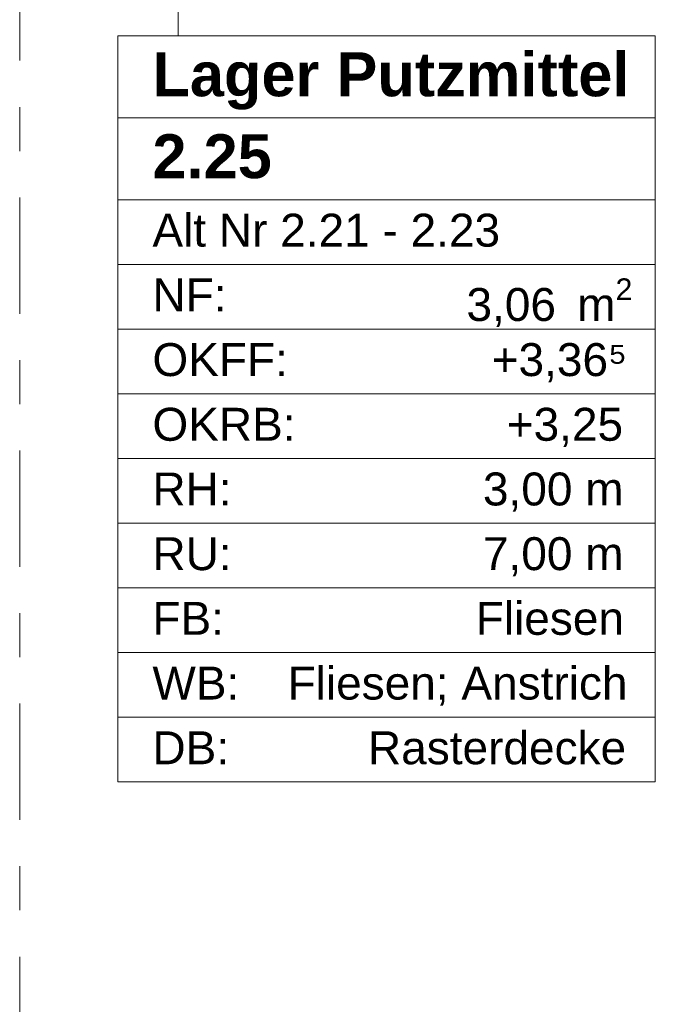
# Model space of a CAD drawing. Header units: metres. Extents: x -3.6 to 84.5, y -11 to 16.8.
# Tile 134 of 137: x 40.1 to 41.6, y -3.5 to -1.3. Entities that reach past the tile are written whole.
import ezdxf

# ---------------------------------------------------------------- set-up
doc = ezdxf.new("R2010")
doc.units = ezdxf.units.M
doc.header["$MEASUREMENT"] = 0
doc.linetypes.add('Strichlinie doppelt', pattern=[0.546806, 0.264583, -0.105833, 0.070556, -0.105833])
doc.layers.add('451 - Universal.Achsen Raster', color=7, linetype='Continuous')
doc.layers.add('Neubau_401 - Zone.Raum_ Raumbegrenzung_ Whg.', color=7, linetype='Continuous')
doc.styles.add('ERSTELLTER_STIL_1', font='txt')
doc.styles.add('ERSTELLTER_STIL_2', font='txt')

msp = doc.modelspace()

# ---------------------------------------------------------------- linework, layer by layer
at = {"layer": '451 - Universal.Achsen Raster', "color": 160, "linetype": 'Strichlinie doppelt', "lineweight": 9, "true_color": 0x3232ff}
msp.add_line((40.13, -10.585), (40.13, 16.355), dxfattribs=at)
at = {"layer": 'Neubau_401 - Zone.Raum_ Raumbegrenzung_ Whg.', "color": 1, "linetype": 'Continuous', "lineweight": 9}
for p, q in [((40.491, -1.3085), (40.491, 4.3938)), ((41.578, -1.3085), (40.3539, -1.3085)), ((40.3539, -1.3085), (40.3539, -3.0076)), ((40.3539, -1.3085), (41.578, -1.3085)), ((40.3539, -1.4951), (40.3539, -1.3085)), ((41.578, -3.0076), (41.578, -1.3085)), ((41.578, -1.3085), (41.578, -1.4951)), ((41.578, -1.4951), (40.3539, -1.4951)), ((40.3539, -1.4951), (41.578, -1.4951)), ((40.3539, -1.6817), (40.3539, -1.4951)), ((41.578, -1.4951), (41.578, -1.6817)), ((41.578, -1.6817), (40.3539, -1.6817)), ((40.3539, -1.6817), (41.578, -1.6817)), ((40.3539, -1.8291), (40.3539, -1.6817)), ((41.578, -1.6817), (41.578, -1.8291)), ((41.578, -1.8291), (40.3539, -1.8291)), ((40.3539, -1.8291), (41.578, -1.8291)), ((40.3539, -1.9764), (40.3539, -1.8291)), ((41.578, -1.8291), (41.578, -1.9764)), ((41.578, -1.9764), (40.3539, -1.9764)), ((40.3539, -1.9764), (41.578, -1.9764)), ((40.3539, -2.1237), (40.3539, -1.9764)), ((41.578, -1.9764), (41.578, -2.1237)), ((41.578, -2.1237), (40.3539, -2.1237)), ((40.3539, -2.1237), (41.578, -2.1237)), ((40.3539, -2.271), (40.3539, -2.1237)), ((41.578, -2.1237), (41.578, -2.271)), ((41.578, -2.271), (40.3539, -2.271)), ((40.3539, -2.271), (41.578, -2.271)), ((40.3539, -2.4183), (40.3539, -2.271)), ((41.578, -2.271), (41.578, -2.4183)), ((41.578, -2.4183), (40.3539, -2.4183)), ((40.3539, -2.4183), (41.578, -2.4183)), ((40.3539, -2.5657), (40.3539, -2.4183)), ((41.578, -2.4183), (41.578, -2.5657)), ((41.578, -2.5657), (40.3539, -2.5657)), ((40.3539, -2.5657), (41.578, -2.5657)), ((40.3539, -2.713), (40.3539, -2.5657)), ((41.578, -2.5657), (41.578, -2.713)), ((41.578, -2.713), (40.3539, -2.713)), ((40.3539, -2.713), (41.578, -2.713)), ((40.3539, -2.8603), (40.3539, -2.713)), ((41.578, -2.713), (41.578, -2.8603)), ((41.578, -2.8603), (40.3539, -2.8603)), ((40.3539, -2.8603), (41.578, -2.8603)), ((40.3539, -3.0076), (40.3539, -2.8603)), ((41.578, -2.8603), (41.578, -3.0076)), ((40.3539, -3.0076), (41.578, -3.0076)), ((41.578, -3.0076), (40.3539, -3.0076))]:
    msp.add_line(p, q, dxfattribs=at)

# ---------------------------------------------------------------- texts
at = {"layer": 'Neubau_401 - Zone.Raum_ Raumbegrenzung_ Whg.', "color": 7, "lineweight": 9, "attachment_point": 1}
for s, insert, char_height, style in [('\\A1;{\\pqj;\\pt0;\\fArial|b1|i0|c0|p38;Lager Putzmittel}', (40.4324, -1.3461), 0.1, 'ERSTELLTER_STIL_1'), ('\\A1;{\\pqj;\\pt0;\\fArial|b1|i0|c0|p38;}', (41.4994, -1.3233), 0.1, 'ERSTELLTER_STIL_1'), ('\\A1;{\\pqj;\\pt0;\\fArial|b1|i0|c0|p38;}', (41.4994, -1.5099), 0.1, 'ERSTELLTER_STIL_1'), ('\\A1;{\\pql;\\pt0;\\fArial|b1|i0|c0|p38;2.25}', (40.4324, -1.5327), 0.1, 'ERSTELLTER_STIL_1'), ('\\A1;{\\pqj;\\pt0;\\fArial|b0|i0|c0|p38;}', (41.4994, -1.6965), 0.075, 'ERSTELLTER_STIL_2'), ('\\A1;{\\pqj;\\pt0;\\fArial|b0|i0|c0|p38;Alt Nr 2.21 - 2.23}', (40.4324, -1.7136), 0.075, 'ERSTELLTER_STIL_2'), ('\\A1;{\\pqj;\\pt0;\\fArial|b0|i0|c0|p38;NF: }', (40.4324, -1.8609), 0.075, 'ERSTELLTER_STIL_2'), ('\\A1;{\\pql;\\pt0,0.05;\\fArial|b0|i0|c0|p38;3,06\\fArial|b0|i0|c0|p38;\\A1{\\H.66x;\\S^  ;}\\fArial|b0|i0|c0|p38; m\\fArial|b0|i0|c0|p38;\\A1{\\H.66x;\\S2^  ;}}', (41.1478, -1.8609), 0.075, 'ERSTELLTER_STIL_2'), ('\\A1;{\\pqj;\\pt0;\\fArial|b0|i0|c0|p38;+3,36⁵}', (41.2052, -2.0083), 0.075, 'ERSTELLTER_STIL_2'), ('\\A1;{\\pqj;\\pt0;\\fArial|b0|i0|c0|p38;OKFF: }', (40.4324, -2.0083), 0.075, 'ERSTELLTER_STIL_2'), ('\\A1;{\\pqj;\\pt0;\\fArial|b0|i0|c0|p38;OKRB: }', (40.4324, -2.1556), 0.075, 'ERSTELLTER_STIL_2'), ('\\A1;{\\pqj;\\pt0;\\fArial|b0|i0|c0|p38;+3,25}', (41.2395, -2.1556), 0.075, 'ERSTELLTER_STIL_2'), ('\\A1;{\\pqj;\\pt0;\\fArial|b0|i0|c0|p38;RH: }', (40.4324, -2.3029), 0.075, 'ERSTELLTER_STIL_2'), ('\\A1;{\\pqj;\\pt0;\\fArial|b0|i0|c0|p38;3,00 m}', (41.1853, -2.3029), 0.075, 'ERSTELLTER_STIL_2'), ('\\A1;{\\pqj;\\pt0;\\fArial|b0|i0|c0|p38;RU: }', (40.4324, -2.4502), 0.075, 'ERSTELLTER_STIL_2'), ('\\A1;{\\pqj;\\pt0;\\fArial|b0|i0|c0|p38;7,00 m}', (41.1853, -2.4502), 0.075, 'ERSTELLTER_STIL_2'), ('\\A1;{\\pqj;\\pt0;\\fArial|b0|i0|c0|p38;FB: }', (40.4324, -2.5975), 0.075, 'ERSTELLTER_STIL_2'), ('\\A1;{\\pqj;\\pt0;\\fArial|b0|i0|c0|p38;Fliesen}', (41.1689, -2.5975), 0.075, 'ERSTELLTER_STIL_2'), ('\\A1;{\\pqj;\\pt0;\\fArial|b0|i0|c0|p38;WB: }', (40.4324, -2.7449), 0.075, 'ERSTELLTER_STIL_2'), ('\\A1;{\\pqj;\\pt0;\\fArial|b0|i0|c0|p38;Fliesen; Anstrich}', (40.7403, -2.7449), 0.075, 'ERSTELLTER_STIL_2'), ('\\A1;{\\pqj;\\pt0;\\fArial|b0|i0|c0|p38;DB: }', (40.4324, -2.8922), 0.075, 'ERSTELLTER_STIL_2'), ('\\A1;{\\pqj;\\pt0;\\fArial|b0|i0|c0|p38;Rasterdecke}', (40.9234, -2.8922), 0.075, 'ERSTELLTER_STIL_2')]:
    msp.add_mtext(s, dxfattribs=dict(at, insert=insert, char_height=char_height, style=style))

doc.saveas('drawing.dxf')
